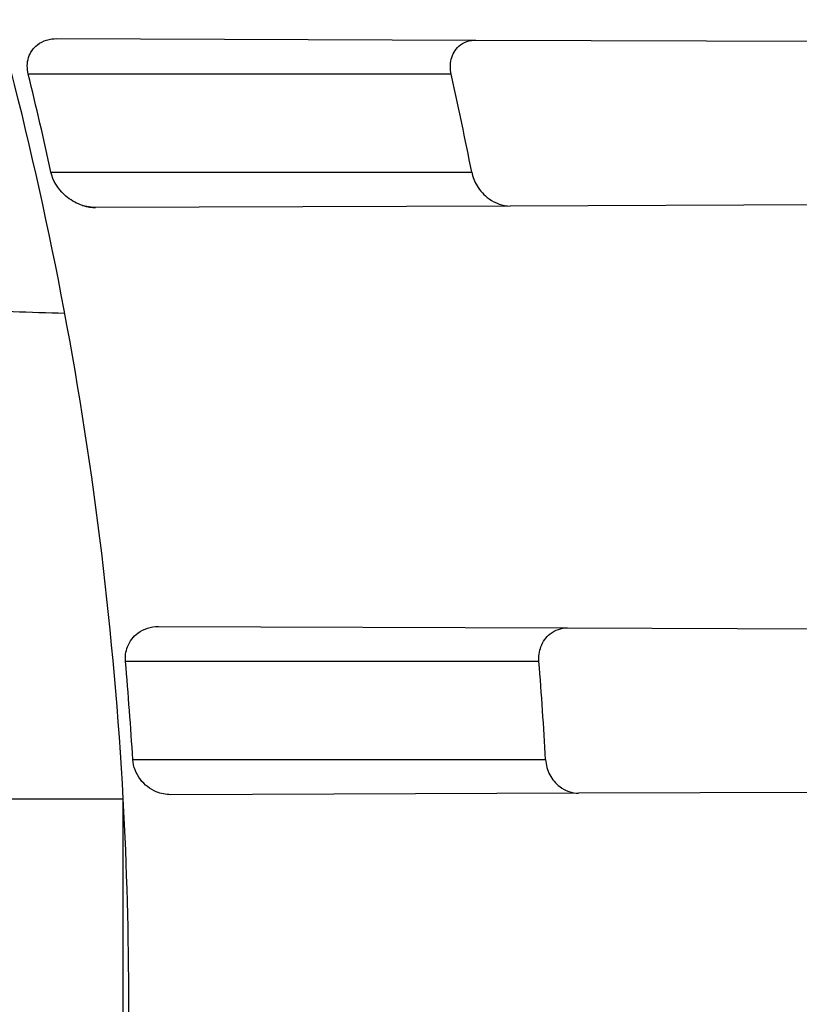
# Model space of a CAD drawing. Header units: millimetres. Extents: x 0 to 297, y 0 to 210.
# Tile 42 of 256: x 141.6234 to 141.6951, y 90.8401 to 90.9306. Entities that reach past the tile are written whole.
import ezdxf

# ---------------------------------------------------------------- set-up
doc = ezdxf.new("R2010")
doc.units = ezdxf.units.MM
doc.header["$LTSCALE"] = 16.335
doc.layers.get('0').update_dxf_attribs({"linetype": 'CONTINUOUS'})
for name, color, linetype in [('01_GLOBAL', 7, 'CONTINUOUS'), ('INTFCLR_1', 7, 'CONTINUOUS'), ('INTFCLR_144815', 7, 'CONTINUOUS')]:
    doc.layers.add(name, color=color, linetype=linetype)

msp = doc.modelspace()

# ---------------------------------------------------------------- linework, layer by layer
at = {"color": 7, "linetype": 'Continuous'}
msp.add_circle((142.5788034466, 92.2083412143), 3.42, dxfattribs=at)
at = {"color": 9, "linetype": 'Continuous'}
msp.add_arc((142.5788034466, 92.2083412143), 3.3761688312, 182.9674534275, 267.0325465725, dxfattribs=at)
at = {"layer": '01_GLOBAL', "color": 7, "linetype": 'Continuous'}
msp.add_circle((142.5788034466, 92.2083412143), 3.465, dxfattribs=at)
at = {"layer": 'INTFCLR_1', "color": 9, "linetype": 'Continuous'}
for p, q in [((141.6268293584, 90.9288564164), (141.6653390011, 90.9287219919)), ((141.6630707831, 90.9255895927), (141.6242028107, 90.9255895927)), ((141.6262833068, 90.9165895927), (141.6649440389, 90.9165895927)), ((141.6684802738, 90.91346815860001), (141.6303706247, 90.91333513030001)), ((141.6361509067, 90.87482387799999), (141.6737461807, 90.8746926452)), ((141.6711242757, 90.8715895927), (141.6331310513, 90.8715895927)), ((141.6338086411, 90.8625895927), (141.6717370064, 90.8625895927)), ((141.6747706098, 90.8594901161), (141.6373006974, 90.8593593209)), ((141.615551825, 90.85897572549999), (141.6329236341, 90.85897572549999)), ((141.6329236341, 90.82120345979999), (141.6329236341, 90.85897572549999))]:
    msp.add_line(p, q, dxfattribs=at)
at = {"layer": 'INTFCLR_1', "color": 6, "linetype": 'Continuous'}
for p, q in [((141.6653390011, 90.9287219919), (141.7338707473, 90.92848277)), ((141.7364638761, 90.91370546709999), (141.6684802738, 90.91346815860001)), ((141.6737461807, 90.8746926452), (141.7410191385, 90.8744578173)), ((141.7418693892, 90.859724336), (141.6747706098, 90.8594901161))]:
    msp.add_line(p, q, dxfattribs=at)
at = {"layer": 'INTFCLR_1', "color": 7, "linetype": 'Continuous'}
msp.add_lwpolyline([(141.629170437, 90.91353049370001), (141.629252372, 90.9135047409), (141.6293378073, 90.9134797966), (141.6294267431, 90.91345591), (141.6295193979, 90.91343330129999), (141.6296155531, 90.9134122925), (141.6297145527, 90.91339326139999), (141.6298160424, 90.91337652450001), (141.6299203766, 90.91336224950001), (141.6300279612, 90.91335062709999), (141.6301389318, 90.9133419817), (141.630253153, 90.9133366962), (141.6303706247, 90.91333513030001)], dxfattribs=at)
at = {"layer": 'INTFCLR_1', "color": 6, "linetype": 'Continuous'}
for centre, radius, start, end in [((141.273551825, 90.84008959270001), 0.5431065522, 270, 90.00000002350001), ((141.273551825, 90.84008959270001), 0.5161422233, 270, 90.00000002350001), ((141.2878497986, 90.8400948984), 0.3455897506, 3.1324307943, 18.1483713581), ((141.2748589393, 90.8400926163), 0.3596538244, 12.2803992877, 13.7520232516), ((141.2748571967, 90.84009205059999), 0.3975168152, 11.0951269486, 12.4201654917), ((141.2748582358, 90.8400905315), 0.3596548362, 3.5866152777, 5.0244799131), ((141.2748567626, 90.84009037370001), 0.3975174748, 3.2446361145, 4.5448727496), ((141.2880461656, 90.84008959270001), 0.3453942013, 356.8655071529, 3.1344928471)]:
    msp.add_arc(centre, radius, start, end, dxfattribs=at)
at = {"layer": 'INTFCLR_1', "color": 9, "linetype": 'Continuous'}
for points, knots in [([(141.7564146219, 90.67214758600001), (141.7574831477, 90.6750551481), (141.7595771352, 90.68092625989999), (141.7635668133, 90.69283277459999), (141.7700402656, 90.7142045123), (141.7760428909, 90.73928884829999), (141.7800065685, 90.7617077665), (141.7816728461, 90.7731553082), (141.7825328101, 90.7797764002), (141.7845176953, 90.7963988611), (141.7865801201, 90.82480135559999), (141.786249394, 90.85831129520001), (141.7846909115, 90.8800272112), (141.783710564, 90.8900544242), (141.7829887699, 90.8967234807), (141.7807586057, 90.9147232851), (141.7756949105, 90.94354598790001), (141.7683980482, 90.97168599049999), (141.7631787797, 90.98838778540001), (141.7612158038, 90.9943618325), (141.7582294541, 91.0031618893), (141.7514922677, 91.0215597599), (141.7398577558, 91.04856209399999), (141.7266081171, 91.07407256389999), (141.7173713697, 91.0897744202), (141.7130543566, 91.096763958), (141.7101864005, 91.1013200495), (141.7024300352, 91.1133026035), (141.6894327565, 91.1316928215), (141.6713790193, 91.1540805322), (141.6560874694, 91.1708617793), (141.64540551, 91.18158825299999), (141.6394993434, 91.18726746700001), (141.6313044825, 91.1949266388), (141.6198341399, 91.2049554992), (141.6074179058, 91.2146860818), (141.5999877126, 91.21997005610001), (141.5969902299, 91.2219990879), (141.595231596, 91.2231656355), (141.5931919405, 91.2244765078), (141.5909359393, 91.2258549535), (141.5889565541, 91.22699033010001), (141.587260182, 91.2278794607), (141.5858677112, 91.2285262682), (141.5847587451, 91.228921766), (141.5839916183, 91.22910084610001), (141.5833474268, 91.229003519), (141.5832219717, 91.22839726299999), (141.5835311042, 91.22772715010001), (141.5840679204, 91.2267985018), (141.5849352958, 91.22562953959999), (141.5860911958, 91.2242042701), (141.587545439, 91.22253261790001), (141.5892822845, 91.2206136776), (141.5909074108, 91.2188652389), (141.5923395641, 91.21734229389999), (141.5948337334, 91.21470682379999), (141.5989725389, 91.2103803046), (141.6073909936, 91.20154652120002), (141.6165855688, 91.19163585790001), (141.6249614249, 91.18216354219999), (141.6301387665, 91.17614023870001), (141.6384641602, 91.1662523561), (141.6512098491, 91.1502285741), (141.6679191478, 91.126915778), (141.680013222, 91.107884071), (141.6879313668, 91.094337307), (141.6933038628, 91.08480936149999), (141.702572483, 91.0674180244), (141.7149508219, 91.0411554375), (141.7234902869, 91.0192594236), (141.7274621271, 91.00790684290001)], [0, 0, 0, 0, 0.0103790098, 0.0208837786, 0.0420711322, 0.08518383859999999, 0.1071959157, 0.1183352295, 0.1239409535, 0.1295662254, 0.1744257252, 0.2192335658, 0.2417179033, 0.2473538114, 0.2529901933, 0.2641930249, 0.3081221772, 0.3509242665, 0.3614865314, 0.3667493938, 0.3719931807, 0.3926229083, 0.4323809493, 0.4704125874, 0.488853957, 0.4934075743, 0.4979380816, 0.506891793, 0.541232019, 0.5733300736, 0.6031972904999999, 0.6172524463, 0.624045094, 0.6306497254, 0.6548348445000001, 0.6750681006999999, 0.6834748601, 0.6853777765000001, 0.68719583, 0.6905456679, 0.6935010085, 0.6960526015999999, 0.698191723, 0.6999112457, 0.7012080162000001, 0.7020916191, 0.7026257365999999, 0.703100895, 0.7038825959, 0.7050751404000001, 0.7066972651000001, 0.7087491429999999, 0.7112254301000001, 0.7141189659, 0.7174213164, 0.7192231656, 0.7211235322, 0.729579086, 0.7392841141, 0.7620097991, 0.7748694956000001, 0.7816475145, 0.7886215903, 0.818178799, 0.8502213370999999, 0.88468242, 0.8936821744, 0.9027945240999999, 0.9213302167, 0.9597016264, 1, 1, 1, 1]), ([(141.589474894, 91.22708959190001), (141.5901302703, 91.2270894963), (141.5934664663, 91.2257697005), (141.5972968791, 91.2235292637), (141.6010154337, 91.2211904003), (141.6028021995, 91.2200263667), (141.6058484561, 91.21800314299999), (141.6133970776, 91.21273816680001), (141.6260174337, 91.20304741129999), (141.6376862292, 91.1930563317), (141.6460232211, 91.1854269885), (141.6520280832, 91.1797738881), (141.6628847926, 91.1691018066), (141.6784293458, 91.15240674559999), (141.6967876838, 91.1301309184), (141.7100118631, 91.1118246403), (141.7179037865, 91.099896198), (141.7208202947, 91.09536318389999), (141.7252087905, 91.0884116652), (141.734595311, 91.0728013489), (141.748064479, 91.04743455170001), (141.7598995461, 91.0205684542), (141.766753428, 91.0022608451), (141.7697904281, 90.99350690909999), (141.7717861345, 90.9875658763), (141.7770905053, 90.9709626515), (141.7845086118, 90.94298471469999), (141.7896594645, 90.91431187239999), (141.7919274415, 90.89640779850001), (141.7926613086, 90.8897756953), (141.793657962, 90.87980496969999), (141.795242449, 90.8582113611), (141.7955788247, 90.82488434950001), (141.7934815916, 90.79663997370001), (141.7914638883, 90.7801127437), (141.7905895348, 90.7735282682), (141.788895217, 90.7621430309), (141.7848639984, 90.73984187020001), (141.7787596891, 90.71489416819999), (141.7721799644, 90.6936469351), (141.768123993, 90.6818069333), (141.7659952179, 90.6759685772), (141.7649089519, 90.6730772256)], [0, 0, 0, 0, 0.0031306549, 0.0166311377, 0.0214593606, 0.0240790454, 0.0268205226, 0.0389267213, 0.0680356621, 0.1027866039, 0.1122691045, 0.1220183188, 0.1421809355, 0.1849822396, 0.2309158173, 0.2799873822, 0.2927706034, 0.2992370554, 0.3057353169, 0.3320403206, 0.3862319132, 0.4428084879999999, 0.4721383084, 0.4795908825, 0.487069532, 0.5020757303, 0.5628487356, 0.6251729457, 0.6410612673, 0.6490543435, 0.6570463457, 0.6889269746, 0.7524526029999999, 0.8160592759, 0.8240370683, 0.8319876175, 0.8477879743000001, 0.8790177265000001, 0.9402188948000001, 0.970317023, 0.9852457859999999, 1, 1, 1, 1]), ([(141.7274621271, 91.00790684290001), (141.7315912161, 90.9961048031), (141.7390893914, 90.97185256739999), (141.7462276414, 90.94067982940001), (141.7497519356, 90.91986040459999), (141.7511690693, 90.91003879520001), (141.7520562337, 90.903430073), (141.7542266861, 90.88522496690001), (141.7563129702, 90.8552042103), (141.7560193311, 90.8250769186), (141.75492511, 90.80665849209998), (141.7544248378, 90.79993719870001), (141.7535799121, 90.7899339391), (141.7512498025, 90.76863348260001), (141.7458257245, 90.73651859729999), (141.7391945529, 90.7098498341), (141.7346932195, 90.69454437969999), (141.7328673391, 90.6885424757), (141.7295794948, 90.67824709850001), (141.7226337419, 90.6583743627), (141.7115361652, 90.63128552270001), (141.7001192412, 90.60802526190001), (141.6927555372, 90.5944485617), (141.6900841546, 90.589659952), (141.6861147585, 90.582673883), (141.6775648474, 90.56827510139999), (141.6639972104, 90.5475548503), (141.6473654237, 90.5249373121), (141.6353721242, 90.510182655), (141.6284582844, 90.5020841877), (141.6258517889, 90.4990615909), (141.6214530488, 90.49403413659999), (141.6133270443, 90.48498786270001), (141.6044845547, 90.4755649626), (141.5965053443, 90.4672222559), (141.5917239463, 90.4622035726), (141.5879282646, 90.458105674), (141.5854794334, 90.455268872), (141.5841304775, 90.4534756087), (141.5835709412, 90.4525240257), (141.5832318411, 90.4518413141), (141.5833749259, 90.4509528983), (141.5852684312, 90.45133920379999), (141.5873513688, 90.45233756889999), (141.5911230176, 90.4543766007), (141.5947207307, 90.45666834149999), (141.5976748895, 90.4586369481), (141.5995705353, 90.45994039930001), (141.602756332, 90.46217006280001), (141.6078515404, 90.4659004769), (141.6149715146, 90.47143524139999), (141.62561538, 90.4801941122), (141.6351418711, 90.48873792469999), (141.6434777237, 90.4967321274), (141.649452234, 90.502628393), (141.6602195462, 90.51373015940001), (141.6755659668, 90.5310421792), (141.6935858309, 90.5540599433), (141.7064887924, 90.5729162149), (141.7141583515, 90.5851797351), (141.7169899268, 90.589838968), (141.721250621, 90.59698783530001), (141.7303494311, 90.61303956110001), (141.743335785, 90.63909440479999), (141.7522698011, 90.66086912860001), (141.7564146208, 90.6721475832)], [0, 0, 0, 0, 0.0419354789, 0.08505031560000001, 0.1071497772, 0.1127379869, 0.1183317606, 0.1295131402, 0.1742263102, 0.2191466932, 0.230445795, 0.2361065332, 0.241751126, 0.2641147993, 0.3079545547, 0.3508736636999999, 0.3561840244, 0.3614616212, 0.3719139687, 0.3924297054, 0.4320526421, 0.4700131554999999, 0.4792642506, 0.483852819, 0.4884035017, 0.5062126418, 0.5400088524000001, 0.5714206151, 0.6003317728, 0.6037560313, 0.6071340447, 0.6137178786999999, 0.6261602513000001, 0.6479155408, 0.6570536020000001, 0.6648783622, 0.6711643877, 0.6757843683, 0.6774462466, 0.6786751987, 0.6794900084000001, 0.6799813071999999, 0.6813020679, 0.6842478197, 0.6888651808, 0.6950795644, 0.6987591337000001, 0.70073729, 0.7027989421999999, 0.7117993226, 0.7219139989, 0.7330405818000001, 0.7580265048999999, 0.7648041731, 0.7717766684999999, 0.7861782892, 0.816667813, 0.8493175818, 0.8841610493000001, 0.8932352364, 0.8978283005, 0.9024468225, 0.9211469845, 0.9596997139, 1, 1, 1, 1]), ([(141.5894748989, 90.4530895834), (141.5892979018, 90.4530896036), (141.5888645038, 90.453175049), (141.5888868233, 90.45395412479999), (141.5893505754, 90.4547556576), (141.5901524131, 90.4559470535), (141.5913747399, 90.4574296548), (141.5929802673, 90.4592514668), (141.5949656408, 90.4613878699), (141.5971947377, 90.4637206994), (141.5996190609, 90.4662163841), (141.6031782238, 90.46985252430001), (141.6105296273, 90.4773399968), (141.6195432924, 90.486704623), (141.6278287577, 90.4956995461), (141.6323134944, 90.500698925), (141.6349707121, 90.50370456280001), (141.642015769, 90.5117541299), (141.6542358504, 90.5264206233), (141.6711890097, 90.54891642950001), (141.6850238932, 90.56953556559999), (141.6937443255, 90.58386952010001), (141.6977917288, 90.5908225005), (141.7005148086, 90.5955870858), (141.7080176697, 90.6090898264), (141.7196527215, 90.63222718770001), (141.7309710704, 90.65919529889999), (141.7380553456, 90.6789827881), (141.7414080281, 90.689232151), (141.74326968, 90.6952065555), (141.7478571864, 90.7104352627), (141.754617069, 90.7369742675), (141.7601493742, 90.7689508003), (141.7625257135, 90.7901596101), (141.7633872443, 90.80011831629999), (141.7638973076, 90.8068091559), (141.7650129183, 90.8251434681), (141.7653124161, 90.8551382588), (141.7631848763, 90.8850242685), (141.7609722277, 90.9031442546), (141.7600677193, 90.9097228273), (141.758622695, 90.9195008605), (141.7550282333, 90.9402318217), (141.7477475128, 90.9712699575), (141.7401050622, 90.9953997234), (141.7358975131, 91.00714062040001)], [0, 0, 0, 0, 0.0008731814, 0.0017184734, 0.0032338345, 0.0055641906, 0.008732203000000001, 0.0127298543, 0.0175349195, 0.0231216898, 0.028646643, 0.0346996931, 0.0482229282, 0.0804128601, 0.09881585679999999, 0.1085510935, 0.1135452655, 0.1186072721, 0.1613234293, 0.207686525, 0.2575125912, 0.2837456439, 0.2904463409, 0.297201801, 0.3108185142, 0.3666506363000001, 0.4248611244, 0.4549770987, 0.470314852, 0.4780577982, 0.4858479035, 0.548777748, 0.6130125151, 0.6457681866, 0.6540348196, 0.6623247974, 0.6788712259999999, 0.7446474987, 0.8101274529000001, 0.8265054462, 0.8346996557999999, 0.8428862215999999, 0.8752668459, 0.9384715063, 1, 1, 1, 1]), ([(141.615551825, 90.90463696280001), (141.615551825, 90.90455305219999), (141.6159104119, 90.9044115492), (141.6164653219, 90.9042893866), (141.6175470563, 90.9041357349), (141.6189710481, 90.9040009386), (141.6207787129, 90.90387466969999), (141.6236738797, 90.9037270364), (141.6259659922, 90.9036585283), (141.6275499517, 90.9036251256)], [0, 0, 0, 0, 0.0207988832, 0.0728257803, 0.1599156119, 0.2807167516, 0.4319854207, 0.6072972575, 1, 1, 1, 1])]:
    msp.add_open_spline(points, degree=3, knots=knots, dxfattribs=at)
at = {"layer": 'INTFCLR_1', "color": 6, "linetype": 'Continuous'}
for points, knots in [([(141.6277114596, 91.22708959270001), (141.62722335, 91.22708959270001), (141.6272941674, 91.2251154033), (141.6286240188, 91.2237135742), (141.6303773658, 91.2209404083), (141.6330579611, 91.2176754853), (141.636536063, 91.21338186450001), (141.6409148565, 91.2081556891), (141.6460561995, 91.2020006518), (141.6515635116, 91.19533394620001), (141.6570035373, 91.1886267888), (141.6620669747, 91.18224014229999), (141.6667156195, 91.1762455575), (141.6709428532, 91.17066993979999), (141.6747632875, 91.16552206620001), (141.678203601, 91.1607902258), (141.6812975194, 91.15645408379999), (141.684076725, 91.1524886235), (141.6865629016, 91.14888322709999), (141.6887839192, 91.1456142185), (141.6907670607, 91.14265455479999), (141.6925435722, 91.139969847), (141.6941233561, 91.1375556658), (141.6955259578, 91.1353899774), (141.6967707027, 91.1334503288), (141.6978866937, 91.13169669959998), (141.6988796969, 91.1301244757), (141.6997620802, 91.12871811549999), (141.7005836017, 91.12740101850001), (141.7014128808, 91.12606327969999), (141.7023097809, 91.1246072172), (141.7032931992, 91.12299941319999), (141.7043734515, 91.121219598), (141.7055619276, 91.1192446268), (141.706875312, 91.1170411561), (141.7083246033, 91.11458304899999), (141.7099237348, 91.11183694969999), (141.7116817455, 91.10877663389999), (141.7136163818, 91.10535704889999), (141.7157436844, 91.1015316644), (141.7180830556, 91.0972414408), (141.7206593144, 91.0924115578), (141.7234900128, 91.0869698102), (141.726590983, 91.0808326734), (141.7299816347, 91.0738979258), (141.7336899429, 91.06602274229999), (141.7377398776, 91.05703497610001), (141.7421529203, 91.0467148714), (141.7469453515, 91.0347982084), (141.7521299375, 91.02090744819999), (141.7576364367, 91.0047235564), (141.7631009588, 90.9866925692), (141.7681397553, 90.9675743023), (141.7724835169, 90.948235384), (141.7760959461, 90.928843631), (141.7789762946, 90.9094758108), (141.7811396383, 90.8901288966), (141.78259316, 90.8708485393), (141.7833500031, 90.85161596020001), (141.7834187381, 90.8324615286), (141.782807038, 90.8133676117), (141.7815194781, 90.7943366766), (141.7795595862, 90.7753839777), (141.7769236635, 90.75647136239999), (141.7736112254, 90.7376240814), (141.7696058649, 90.7188012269), (141.7649044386, 90.700026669), (141.7595680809, 90.6815608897), (141.7539109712, 90.6643011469), (141.7483372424, 90.6489785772), (141.7431614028, 90.6358921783), (141.7384031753, 90.6246472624), (141.7340415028, 90.6149110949), (141.7300563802, 90.60642995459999), (141.7264192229, 90.5989959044), (141.7231040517, 90.5924542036), (141.7200858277, 90.5866790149), (141.7173473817, 90.581575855), (141.7148681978, 90.57706222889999), (141.7126227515, 90.5730569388), (141.7105887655, 90.5694929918), (141.7087453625, 90.56631374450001), (141.7070795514, 90.563481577), (141.705579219, 90.560962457), (141.7042282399, 90.55871863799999), (141.7030062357, 90.55670860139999), (141.701896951, 90.554899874), (141.7008702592, 90.5532389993), (141.6998448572, 90.5515926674), (141.698741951, 90.54983502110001), (141.697495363, 90.547864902), (141.6960930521, 90.5456696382), (141.6945138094, 90.5432229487), (141.6927331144, 90.5404962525), (141.6907308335, 90.5374685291), (141.6884841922, 90.5341192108), (141.6859642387, 90.5304209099), (141.6831423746, 90.52634758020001), (141.6799866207, 90.5218758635), (141.6764721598, 90.51699345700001), (141.6725652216, 90.5116795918), (141.668231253, 90.50591584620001), (141.6634587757, 90.49971750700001), (141.6582464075, 90.493104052), (141.6526341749, 90.48615232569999), (141.646910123, 90.4792048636), (141.6415439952, 90.4727739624), (141.6369559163, 90.4673043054), (141.633315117, 90.4628207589), (141.6305101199, 90.4594209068), (141.6286771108, 90.45653647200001), (141.6273060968, 90.45510292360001), (141.6272194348, 90.45308959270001), (141.6277114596, 90.45308959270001)], [0, 0, 0, 0, 0.0017146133, 0.0041239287, 0.0077631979, 0.0127375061, 0.019147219, 0.0271011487, 0.0367138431, 0.0473099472, 0.0574795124, 0.0670486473, 0.07593967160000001, 0.0841262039, 0.0916267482, 0.0984583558, 0.1046766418, 0.1103381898, 0.1154683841, 0.1200606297, 0.1242209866, 0.1279830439, 0.1313690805, 0.1343557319, 0.1370466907, 0.1394649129, 0.141657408, 0.1435788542, 0.1452969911, 0.147110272, 0.1491076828, 0.1513042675, 0.1537308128, 0.1564212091, 0.1594011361, 0.1627417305, 0.1664450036, 0.1705638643, 0.1751393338, 0.1802462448, 0.1859394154, 0.1923045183, 0.1994748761, 0.2074861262, 0.2164579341, 0.2265900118, 0.2380620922, 0.2510852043, 0.2660147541, 0.2831767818, 0.3031618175, 0.3260557, 0.3493456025, 0.3725974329, 0.3956655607, 0.4186206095, 0.4413650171, 0.4640353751, 0.4865253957, 0.5089623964, 0.531306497, 0.5536180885, 0.5759523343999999, 0.598223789, 0.6206818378, 0.6431588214, 0.6658101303, 0.6886542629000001, 0.710664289, 0.7296002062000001, 0.7459208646, 0.7600932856, 0.7724882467, 0.7833944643, 0.793008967, 0.8015592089, 0.8091555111, 0.8158987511, 0.8219029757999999, 0.8272448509, 0.832028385, 0.8363175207, 0.8401542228, 0.8435703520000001, 0.8466171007, 0.8493545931, 0.8518335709, 0.8540704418, 0.8562135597, 0.8586467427, 0.8613594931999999, 0.864403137, 0.8677972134, 0.87158895, 0.8758429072, 0.8805481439, 0.8857559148, 0.8915631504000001, 0.8979547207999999, 0.9049814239, 0.9126947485, 0.9211229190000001, 0.9303127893, 0.9401736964, 0.9507020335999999, 0.9616958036, 0.9717974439, 0.9801138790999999, 0.9868020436, 0.9920080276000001, 0.9957951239, 0.9982716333, 1, 1, 1, 1]), ([(141.6277114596, 90.45308959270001), (141.628171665, 90.45308959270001), (141.6293857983, 90.4535584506), (141.6315047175, 90.4546851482), (141.6344755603, 90.4566024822), (141.6382959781, 90.45932618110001), (141.6430293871, 90.46297042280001), (141.6486619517, 90.46758769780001), (141.6548706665, 90.47298156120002), (141.6611699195, 90.47874448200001), (141.6671157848, 90.4844418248), (141.6725640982, 90.4898702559), (141.6775235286, 90.49499331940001), (141.6820174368, 90.4997851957), (141.6860792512, 90.50424019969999), (141.6897364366, 90.50835687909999), (141.6930192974, 90.51213812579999), (141.695970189, 90.5156093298), (141.6986132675, 90.51877794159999), (141.7009775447, 90.5216603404), (141.7030883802, 90.5242738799), (141.7049778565, 90.526646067), (141.7066938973, 90.528827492), (141.7083843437, 90.53100071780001), (141.7101852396, 90.53334413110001), (141.7120971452, 90.53586602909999), (141.7139888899, 90.53839686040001), (141.7158471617, 90.5409158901), (141.7177807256, 90.5435730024), (141.719921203, 90.54655873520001), (141.7223135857, 90.5499520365), (141.7249869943, 90.55381783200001), (141.7279695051, 90.558226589), (141.7312859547, 90.56325135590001), (141.7349620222, 90.56898214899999), (141.739037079, 90.5755449), (141.7435494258, 90.58308452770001), (141.7485344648, 90.591778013), (141.7540294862, 90.6018595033), (141.760066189, 90.61360340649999), (141.766684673, 90.62742065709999), (141.7737557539, 90.64350792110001), (141.780825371, 90.6613597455), (141.7874356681, 90.68018148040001), (141.7933066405, 90.6992600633), (141.7983875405, 90.71840914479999), (141.8026952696, 90.7376081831), (141.8062277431, 90.7567556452), (141.8090134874, 90.77590353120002), (141.811058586, 90.7949702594), (141.8123825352, 90.81398619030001), (141.8129971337, 90.83293247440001), (141.8129122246, 90.8518123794), (141.8121342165, 90.87063713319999), (141.8106673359, 90.8893947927), (141.8085112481, 90.9080934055), (141.8056642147, 90.9267302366), (141.8021262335, 90.9452767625), (141.7978831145, 90.9637745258), (141.7929277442, 90.9822003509), (141.7872355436, 91.0005755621), (141.7808222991, 91.0188067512), (141.7739442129, 91.03620618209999), (141.7670434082, 91.0519657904), (141.7605810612, 91.0655293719), (141.7546880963, 91.07706645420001), (141.7493295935, 91.08696962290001), (141.7444701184, 91.0955139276), (141.7400702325, 91.1029297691), (141.7360941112, 91.1093927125), (141.7325006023, 91.1150506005), (141.7292596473, 91.12001098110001), (141.726339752, 91.12437206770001), (141.7237187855, 91.128203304), (141.7213647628, 91.13157857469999), (141.7192605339, 91.1345456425), (141.717372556, 91.1371689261), (141.7156764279, 91.13949490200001), (141.7140548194, 91.1416921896), (141.7123690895, 91.1439503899), (141.7105117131, 91.1464071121), (141.7085985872, 91.1489024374), (141.7066793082, 91.1513715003), (141.7047357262, 91.15383994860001), (141.7026024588, 91.1565116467), (141.7002196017, 91.15944934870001), (141.69755058, 91.1626834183), (141.6945697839, 91.1662275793), (141.6912418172, 91.1701004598), (141.6875371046, 91.1743119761), (141.6834171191, 91.178874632), (141.6788518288, 91.1837864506), (141.6738154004, 91.18903530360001), (141.6682758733, 91.1946010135), (141.6622344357, 91.2004349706), (141.6557918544, 91.2063757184), (141.6493931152, 91.21197413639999), (141.6435362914, 91.2168073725), (141.6386043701, 91.22062540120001), (141.6346411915, 91.223465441), (141.6315795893, 91.22545094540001), (141.6294126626, 91.22660901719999), (141.6281767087, 91.22708959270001), (141.6277114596, 91.22708959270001)], [0, 0, 0, 0, 0.0015510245, 0.0042404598, 0.008161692, 0.0134191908, 0.0200669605, 0.0282845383, 0.0379646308, 0.04778133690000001, 0.0570562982, 0.0657163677, 0.0737008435, 0.0810864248, 0.08785639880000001, 0.09401872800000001, 0.09964461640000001, 0.1047327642, 0.1093734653, 0.1135510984, 0.1172970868, 0.1206958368, 0.1237721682, 0.1266512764, 0.1299751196, 0.1337328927, 0.1373171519, 0.1406241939, 0.1442827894, 0.1483924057, 0.1530055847, 0.1582756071, 0.1642330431, 0.1709447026, 0.1785661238, 0.1871788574, 0.1969791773, 0.2081785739, 0.2209513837, 0.2356728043, 0.2526768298, 0.2725784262, 0.2948857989, 0.3173719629, 0.3397942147, 0.362144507, 0.3841260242, 0.4060931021, 0.4277499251, 0.4493238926, 0.4707068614, 0.4919794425, 0.5131973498, 0.5343237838, 0.5554641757, 0.5765947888, 0.5977467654, 0.6189899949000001, 0.6402145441, 0.6616941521, 0.6832817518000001, 0.7050322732, 0.7268136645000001, 0.7463228, 0.7630041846, 0.7774428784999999, 0.7899800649, 0.8009502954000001, 0.8105690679, 0.8190401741, 0.8265233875, 0.8331581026, 0.8390096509, 0.8442114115, 0.8488026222, 0.8528784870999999, 0.8564706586, 0.8596954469, 0.8625805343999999, 0.8656744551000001, 0.8691928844, 0.8729603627, 0.8762716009, 0.879732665, 0.8835489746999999, 0.8877941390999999, 0.8924809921, 0.8976810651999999, 0.9034017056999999, 0.9096904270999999, 0.916584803, 0.9241199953, 0.932290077, 0.9411002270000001, 0.9505839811, 0.960593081, 0.9706330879, 0.9792338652, 0.9861845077, 0.991642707, 0.9956806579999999, 0.9984319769, 1, 1, 1, 1]), ([(141.6242028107, 90.9255895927), (141.6240806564, 90.9260887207), (141.6240648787, 90.927133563), (141.6250379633, 90.9285433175), (141.6262011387, 90.92885860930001), (141.6268293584, 90.9288564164)], [0, 0, 0, 0, 0.3189910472, 0.6100138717, 1, 1, 1, 1]), ([(141.6630707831, 90.9255895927), (141.6629722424, 90.9260370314), (141.6629434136, 90.9269872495), (141.6636984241, 90.92836518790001), (141.6647789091, 90.92872394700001), (141.6653390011, 90.9287219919)], [0, 0, 0, 0, 0.310454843, 0.6204734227, 1, 1, 1, 1]), ([(141.6649440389, 90.9165895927), (141.6650307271, 90.9161475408), (141.6654128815, 90.9152041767), (141.6665605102, 90.91394119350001), (141.6677971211, 90.9134657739), (141.6684802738, 90.91346815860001)], [0, 0, 0, 0, 0.2687195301, 0.5924769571, 1, 1, 1, 1]), ([(141.6331310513, 90.8715895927), (141.633090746, 90.8720480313), (141.6332226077, 90.8730658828), (141.6342607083, 90.8744469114), (141.6354924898, 90.87482617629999), (141.6361509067, 90.87482387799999)], [0, 0, 0, 0, 0.2799180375, 0.5995196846, 1, 1, 1, 1]), ([(141.6711242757, 90.8715895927), (141.6710876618, 90.8720502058), (141.6712088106, 90.873022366), (141.6721035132, 90.87432065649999), (141.6731850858, 90.8746946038), (141.6737461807, 90.8746926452)], [0, 0, 0, 0, 0.3067676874, 0.6274843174, 1, 1, 1, 1]), ([(141.6373006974, 90.8593593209), (141.6368471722, 90.85935773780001), (141.6357656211, 90.8595802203), (141.6343390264, 90.8606753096), (141.6338493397, 90.86194029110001), (141.6338086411, 90.8625895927)], [0, 0, 0, 0, 0.263241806, 0.6223854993, 1, 1, 1, 1]), ([(141.6717370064, 90.8625895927), (141.6717646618, 90.8621017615), (141.6720340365, 90.8611455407), (141.673052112, 90.85990040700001), (141.6741576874, 90.8594879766), (141.6747706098, 90.8594901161)], [0, 0, 0, 0, 0.3110174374, 0.6098545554, 1, 1, 1, 1])]:
    msp.add_open_spline(points, degree=3, knots=knots, dxfattribs=at)
at = {"layer": 'INTFCLR_1', "color": 7, "linetype": 'Continuous'}
msp.add_open_spline([(141.6303706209, 90.91333512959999), (141.6298413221, 90.9133344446), (141.6287853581, 90.9135753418), (141.627219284, 90.91459629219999), (141.6264442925, 90.91580007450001), (141.6262833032, 90.91658959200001)], degree=3, knots=[0, 0, 0, 0, 0.2857190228, 0.5650436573, 1, 1, 1, 1], dxfattribs=at)
at = {"layer": 'INTFCLR_144815', "color": 6, "linetype": 'Continuous'}
for radius in [0.5743020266, 0.5472855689]:
    msp.add_circle((141.273551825, 90.84008959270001), radius, dxfattribs=at)
for radius, start, end in [(0.7917112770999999, 313.9937911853, 154.5150993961), (0.7647112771, 312.9543589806, 154.5144414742), (0.73941501, 282.2440355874, 71.2863570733), (0.5949342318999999, 45.0000000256, 314.9999999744), (0.5938695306, 44.999999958, 315.000000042), (0.5930090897, 44.99999997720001, 315.0000000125), (0.5750735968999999, 47.86578076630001, 312.1342192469), (0.5834285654, 308.490992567, 51.50900743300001), (0.5760164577, 313.9992414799, 46.00075850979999)]:
    msp.add_arc((141.273551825, 90.84008959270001), radius, start, end, dxfattribs=at)
at = {"layer": 'INTFCLR_144815', "color": 9, "linetype": 'Continuous'}
for centre, radius, start, end in [((141.273551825, 90.84008959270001), 0.6197635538, 52.2436298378, 307.7563701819), ((141.273551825, 90.84008959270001), 0.7345008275, 292.4997540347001, 54.0964566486), ((141.273551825, 90.84008959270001), 0.5837869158, 52.5411294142, 307.4588705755), ((141.2735550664, 90.84009111), 0.6625959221, 292.4997540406, 54.09645665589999), ((141.2735518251, 90.84008959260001), 0.5937131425, 314.0862202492, 45.9137797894), ((141.273551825, 90.84008959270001), 0.5795156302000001, 313.8592910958, 46.1407088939), ((141.273551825, 90.84008959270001), 0.5757241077, 314.0319604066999, 45.9680396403)]:
    msp.add_arc(centre, radius, start, end, dxfattribs=at)
at = {"layer": 'INTFCLR_144815', "color": 6, "linetype": 'Continuous'}
for points, knots in [([(141.8173538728, 90.8400895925), (141.8173538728, 90.8429179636), (141.8173118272, 90.8485754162), (141.8171225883, 90.85706124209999), (141.8168070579, 90.8655470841), (141.8163650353, 90.87403295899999), (141.8157962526, 90.88251870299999), (141.8151003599, 90.891004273), (141.8142769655, 90.8994892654), (141.8133255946, 90.9079734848), (141.8122457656, 90.91645624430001), (141.8110369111, 90.9249371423), (141.8096985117, 90.9334151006), (141.8082299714, 90.94188934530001), (141.8066308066, 90.95035831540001), (141.8049004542, 90.9588208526), (141.8030385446, 90.9672748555), (141.80104466, 90.9757185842), (141.7989186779, 90.98414922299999), (141.7966604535, 90.9925643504), (141.7942702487, 91.0009603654), (141.7917483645, 91.0093340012), (141.789095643, 91.01768070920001), (141.7863130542, 91.02599619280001), (141.7834022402, 91.03427485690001), (141.7803651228, 91.0425111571), (141.7772043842, 91.0506984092), (141.7739232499, 91.0588295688), (141.7705257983, 91.06689663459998), (141.767016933, 91.07489092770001), (141.763402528, 91.0828029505), (141.7596895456, 91.09062233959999), (141.7558861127, 91.0983379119), (141.7520015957, 91.10593770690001), (141.7480466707, 91.1134090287), (141.744033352, 91.1207385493), (141.7399749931, 91.1279124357), (141.7358862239, 91.13491655), (141.7317828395, 91.1417366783), (141.7276816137, 91.148358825), (141.7236000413, 91.1547695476), (141.7195560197, 91.1609563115), (141.7155674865, 91.1669078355), (141.7116520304, 91.17261441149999), (141.7078264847, 91.17806819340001), (141.7041065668, 91.1832633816), (141.7005065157, 91.1881963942), (141.6970389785, 91.19286569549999), (141.6937149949, 91.1972715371), (141.690544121, 91.20141556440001), (141.6875338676, 91.20530135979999), (141.6846894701, 91.2089345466), (141.6820136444, 91.2123229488), (141.6795073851, 91.21547549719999), (141.6771704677, 91.2184015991), (141.6750020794, 91.22111039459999), (141.6730008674, 91.22361076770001), (141.6711651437, 91.22591115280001), (141.669493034, 91.2280194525), (141.6679826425, 91.2299427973), (141.666632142, 91.23168780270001), (141.6654391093, 91.2332604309), (141.6644023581, 91.2346669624), (141.6635160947, 91.2359113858), (141.6627882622, 91.2370028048), (141.6621863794, 91.2379330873), (141.6617182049, 91.2388949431), (141.6610997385, 91.2396961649), (141.6615040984, 91.2405846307), (141.6617698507, 91.240589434)], [0, 0, 0, 0, 0.0193136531, 0.0386315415, 0.05795820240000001, 0.0772974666, 0.0966541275, 0.1160313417, 0.1354339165, 0.1548642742, 0.1743271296, 0.1938240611, 0.2133596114, 0.2329339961, 0.2525510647, 0.2722100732, 0.2919141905, 0.3116608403, 0.3314519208, 0.351283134, 0.3711547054, 0.3910601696, 0.4109974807, 0.4309575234, 0.4509352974, 0.4709189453, 0.4908990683, 0.5108615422, 0.5307908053, 0.5506690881, 0.5704756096, 0.5901867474, 0.6097758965, 0.6292133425, 0.6484663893, 0.6674992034, 0.6862731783, 0.7047472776, 0.7228785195, 0.7406226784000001, 0.7579352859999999, 0.7747726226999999, 0.7910927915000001, 0.8068568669, 0.8220298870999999, 0.8365818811, 0.8504883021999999, 0.8637310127, 0.8762964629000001, 0.8881752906, 0.8993620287, 0.9098612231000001, 0.9196832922, 0.928844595, 0.9373624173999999, 0.9452545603, 0.952538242, 0.9592315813, 0.9653514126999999, 0.970913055, 0.9759307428, 0.980418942, 0.9843915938, 0.9878631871, 0.9908472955, 0.9933569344, 0.9954053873, 0.9981850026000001, 1, 1, 1, 1]), ([(141.6746009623, 90.43958975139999), (141.6743294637, 90.43959473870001), (141.6739346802, 90.44051627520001), (141.6745467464, 90.4413356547), (141.6750158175, 90.4423304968), (141.6756162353, 90.44328992), (141.6763427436, 90.4444157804), (141.6772268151, 90.4456987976), (141.6782605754, 90.44714833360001), (141.6794495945, 90.44876833), (141.6807951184, 90.4505653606), (141.6822994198, 90.4525454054), (141.6839649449, 90.45471611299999), (141.6857956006, 90.45708743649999), (141.6877946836, 90.4596693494), (141.6899625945, 90.4624689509), (141.6922956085, 90.46548894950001), (141.6947877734, 90.46873001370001), (141.6974360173, 90.4721973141), (141.7002434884, 90.4759050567), (141.7032142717, 90.479869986), (141.7063442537, 90.4840993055), (141.7096232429, 90.48859288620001), (141.7130388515, 90.4933481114), (141.7165811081, 90.4983662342), (141.7202374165, 90.50364521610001), (141.7239937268, 90.50918105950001), (141.7278347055, 90.5149677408), (141.731743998, 90.52099726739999), (141.735704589, 90.5272598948), (141.7396991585, 90.53374437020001), (141.7437104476, 90.540438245), (141.7477216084, 90.5473282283), (141.7517165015, 90.5544005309), (141.7556799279, 90.56164117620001), (141.7595977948, 90.56903626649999), (141.7634572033, 90.57657217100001), (141.767246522, 90.5842357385), (141.7709553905, 90.5920144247), (141.7745746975, 90.5998964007), (141.7780965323, 90.60787062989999), (141.7815140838, 90.6159268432), (141.7848215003, 90.6240554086), (141.7880144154, 90.63224886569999), (141.7910827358, 90.6404831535), (141.7940232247, 90.64874868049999), (141.7968372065, 90.6570474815), (141.7995279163, 90.6653897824), (141.8020958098, 90.6737784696), (141.8045374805, 90.68220316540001), (141.8068514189, 90.6906590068), (141.8090350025, 90.6991353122), (141.811086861, 90.7076240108), (141.8130074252, 90.7161235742), (141.8147973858, 90.72463376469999), (141.8164574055, 90.7331545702), (141.8179878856, 90.74168503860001), (141.8193889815, 90.750222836), (141.8206608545, 90.75876512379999), (141.8218038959, 90.7673101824), (141.8228186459, 90.77585753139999), (141.8237055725, 90.7844065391), (141.8244651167, 90.7929567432), (141.8250976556, 90.80150752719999), (141.8256035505, 90.8100588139), (141.825983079, 90.8186102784), (141.8262364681, 90.8271620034), (141.8263638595, 90.8357137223), (141.8263653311, 90.8442655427), (141.8262408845, 90.8528172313), (141.825990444, 90.8613689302), (141.8256138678, 90.8699203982), (141.8251109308, 90.8784716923), (141.8244813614, 90.887022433), (141.8237248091, 90.89557247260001), (141.8228408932, 90.9041213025), (141.821829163, 90.912668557), (141.8206891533, 90.9212135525), (141.8194203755, 90.92975547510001), (141.8180223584, 90.9382932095), (141.8164946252, 90.9468255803), (141.8148367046, 90.9553513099), (141.8130483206, 90.963868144), (141.8111294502, 90.9723729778), (141.8090801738, 90.9808627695), (141.8069004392, 90.98933536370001), (141.8045900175, 90.9977893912), (141.8021489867, 91.00622242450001), (141.7995780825, 91.01463013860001), (141.7968786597, 91.02300697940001), (141.794052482, 91.0313470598), (141.7911015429, 91.0396447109), (141.7880284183, 91.0478935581), (141.7848363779, 91.0560864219), (141.7815294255, 91.0642154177), (141.7781123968, 91.07227190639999), (141.7745910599, 91.08024645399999), (141.7709722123, 91.0881288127), (141.7672637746, 91.0959079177), (141.7634748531, 91.1035719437), (141.7596157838, 91.11110838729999), (141.7556981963, 91.11850409), (141.7517349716, 91.12574544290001), (141.7477402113, 91.1328185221), (141.7437291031, 91.139709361), (141.7397177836, 91.14640416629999), (141.7357230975, 91.1528896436), (141.7317622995, 91.15915334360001), (141.7278527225, 91.165183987), (141.7240113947, 91.17097180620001), (141.7202546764, 91.17650879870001), (141.7165979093, 91.18178892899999), (141.7130551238, 91.18680822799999), (141.7096387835, 91.1915648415), (141.7063596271, 91.1960589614), (141.7032265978, 91.2002926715), (141.7002468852, 91.2042696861), (141.6974259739, 91.20799513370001), (141.6947677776, 91.2114752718), (141.6922747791, 91.2147172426), (141.689948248, 91.21772876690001), (141.6877884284, 91.2205179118), (141.6857947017, 91.2230929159), (141.6839658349, 91.225461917), (141.6823001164, 91.22763286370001), (141.6807955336, 91.2296132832), (141.6794499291, 91.23141037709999), (141.6782609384, 91.2330304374), (141.6772266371, 91.234480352), (141.6763438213, 91.235762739), (141.6756133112, 91.23689083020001), (141.6750243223, 91.237843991), (141.6745991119, 91.2386960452), (141.6741632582, 91.23944360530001), (141.6741898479, 91.240581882), (141.6746009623, 91.240589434)], [0, 0, 0, 0, 0.0009311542, 0.0023661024, 0.0034197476, 0.004708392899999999, 0.006238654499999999, 0.0080169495, 0.0100497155, 0.0123440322, 0.0149074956, 0.0177478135, 0.0208710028, 0.0242896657, 0.0280205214, 0.0320682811, 0.0364316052, 0.0411066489, 0.04608797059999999, 0.0513925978, 0.0570544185, 0.0630770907, 0.069434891, 0.0761294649, 0.08315356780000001, 0.09049758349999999, 0.0981493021, 0.1060937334, 0.1143137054, 0.1227901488, 0.1315025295, 0.1404294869, 0.1495493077, 0.1588404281, 0.1682819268, 0.1778537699, 0.1875370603, 0.197314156, 0.207168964, 0.217086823, 0.2270545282, 0.2370604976, 0.2470942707, 0.2571461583, 0.2672135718, 0.2772260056, 0.2872285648, 0.2972614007, 0.3072826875, 0.3173107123, 0.3273382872, 0.3373435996, 0.3473246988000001, 0.3572841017, 0.367223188, 0.3771444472, 0.387051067, 0.3969410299, 0.4068119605, 0.4166652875, 0.4265028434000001, 0.4363264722, 0.4461370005, 0.4559367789, 0.4657270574, 0.4755104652, 0.4852884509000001, 0.4950636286, 0.5048374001, 0.5146124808, 0.5243903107, 0.5341735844, 0.5439637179, 0.5537632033, 0.5635732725, 0.5733961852, 0.5832332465, 0.5930862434, 0.6029564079, 0.6128446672, 0.6227518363, 0.6326790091, 0.6426268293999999, 0.6525927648, 0.6625749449, 0.6725742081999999, 0.6825911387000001, 0.6926266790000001, 0.7026779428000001, 0.7127386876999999, 0.7228052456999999, 0.7328732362, 0.7429368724, 0.7529895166, 0.7630233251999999, 0.7730292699, 0.7829971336, 0.7929151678, 0.8027701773, 0.8125475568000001, 0.8222311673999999, 0.8318035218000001, 0.8412455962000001, 0.8505374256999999, 0.8596580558, 0.8685859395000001, 0.8772993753, 0.8857769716, 0.8939982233, 0.9019439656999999, 0.9095970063, 0.9169424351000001, 0.9239679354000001, 0.9306640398, 0.9370242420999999, 0.9430448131, 0.9487246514, 0.9540648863, 0.9590688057, 0.9637413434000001, 0.9680887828, 0.9721183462, 0.9758379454, 0.9792560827, 0.9823810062, 0.9852211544, 0.9877847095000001, 0.9900792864, 0.992112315, 0.993890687, 0.995421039, 0.9967097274, 0.9977633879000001, 0.9985900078, 1, 1, 1, 1]), ([(141.6367999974, 91.22708959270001), (141.6364399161, 91.22708959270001), (141.6363255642, 91.2257295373), (141.6372569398, 91.2246598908), (141.63838536, 91.2227304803), (141.640177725, 91.22043632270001), (141.6424921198, 91.21746939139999), (141.6453817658, 91.2139362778), (141.6488464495, 91.20973608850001), (141.6528933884, 91.2048489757), (141.6575677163, 91.199162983), (141.6628623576, 91.1926298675), (141.6687637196, 91.1851889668), (141.6752395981, 91.1767911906), (141.6822044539, 91.1674440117), (141.6895907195, 91.157123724), (141.6972639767, 91.1458992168), (141.7051198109, 91.13380263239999), (141.7130153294, 91.12094050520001), (141.7208404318, 91.1073882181), (141.7284773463, 91.0932606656), (141.7358420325, 91.0786403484), (141.7428534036, 91.06363170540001), (141.7494631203, 91.0482979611), (141.755622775, 91.03272547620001), (141.7613102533, 91.0169574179), (141.7665038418, 91.0010528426), (141.7711928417, 90.98505273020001), (141.7753772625, 90.9689752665), (141.7790480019, 90.9528793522), (141.7822197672, 90.9367335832), (141.7848866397, 90.9206013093), (141.7870606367, 90.9044473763), (141.7887417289, 90.888322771), (141.7899368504, 90.8722155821), (141.7906506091, 90.85614051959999), (141.7908088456, 90.8454361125), (141.7908088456, 90.84008959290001)], [0, 0, 0, 0, 0.0025344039, 0.005901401, 0.0109295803, 0.0177704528, 0.0265540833, 0.0373505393, 0.04991676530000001, 0.0648695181, 0.0820131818, 0.1017234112, 0.1240566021, 0.1488553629, 0.1763609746, 0.2060970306, 0.2381748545, 0.2720515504, 0.3076064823, 0.3443876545, 0.3821831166, 0.4206251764, 0.4595934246, 0.4987613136, 0.5381325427, 0.5774437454, 0.6167240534, 0.6558745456, 0.6947773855, 0.7336358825, 0.7720551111, 0.8105726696, 0.8487051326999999, 0.8867612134, 0.9246626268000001, 0.9623689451, 1, 1, 1, 1]), ([(141.6876600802, 91.22708959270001), (141.6873876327, 91.22708959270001), (141.6869901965, 91.2261607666), (141.6875708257, 91.2253271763), (141.6880138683, 91.224310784), (141.6885845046, 91.22333053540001), (141.6892758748, 91.22218000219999), (141.6901180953, 91.2208688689), (141.6911032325, 91.2193879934), (141.6922361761, 91.21773389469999), (141.693517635, 91.2159004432), (141.6949495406, 91.213881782), (141.696533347, 91.21167127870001), (141.6982702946, 91.2092621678), (141.7001613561, 91.20664723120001), (141.702206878, 91.20381933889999), (141.7044067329, 91.2007711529), (141.7067598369, 91.1974957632), (141.7092643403, 91.193986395), (141.7119171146, 91.1902371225), (141.7147138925, 91.18624270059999), (141.7176489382, 91.1819990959), (141.7207150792, 91.1775035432), (141.7239035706, 91.17275489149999), (141.7272041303, 91.1677537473), (141.7306050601, 91.1625025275), (141.7340933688, 91.1570055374), (141.737654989, 91.1512689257), (141.7412750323, 91.1453005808), (141.7449380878, 91.1391099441), (141.7486285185, 91.1327077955), (141.7523307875, 91.12610594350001), (141.7560297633, 91.1193168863), (141.759710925, 91.11235358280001), (141.7633605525, 91.10522919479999), (141.7669658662, 91.0979568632), (141.7705151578, 91.0905494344), (141.7739978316, 91.08301930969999), (141.7774044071, 91.0753783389), (141.7807265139, 91.06763769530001), (141.7839568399, 91.0598078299), (141.7870890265, 91.0518985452), (141.7901177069, 91.0439187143), (141.7930382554, 91.0358767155), (141.7958469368, 91.02777984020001), (141.7985405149, 91.0196351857), (141.8011165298, 91.0114486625), (141.8035728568, 91.0032261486), (141.8059080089, 90.9949723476), (141.8081207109, 90.9866920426), (141.8102101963, 90.97838888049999), (141.8121758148, 90.9700666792), (141.814017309, 90.9617281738), (141.8157344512, 90.95337641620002), (141.8173273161, 90.9450134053), (141.8187959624, 90.93664150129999), (141.8201406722, 90.9282620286), (141.8213616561, 90.9198768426), (141.8224592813, 90.9114868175), (141.823433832, 90.90309336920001), (141.8242856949, 90.8946969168), (141.8250151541, 90.8862985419), (141.8256225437, 90.8778984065), (141.8261081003, 90.8694973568), (141.8264720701, 90.8610953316), (141.826714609, 90.8526929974), (141.8268358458, 90.84429018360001), (141.8268358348, 90.8358874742), (141.8267145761, 90.82748467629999), (141.8264720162, 90.8190823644), (141.8261080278, 90.8106804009), (141.8256224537, 90.8022794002), (141.8250150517, 90.79387936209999), (141.8242855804, 90.78548105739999), (141.823433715, 90.7770847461), (141.8224591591, 90.7686913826), (141.8213615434, 90.7603015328), (141.8201405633, 90.7519164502), (141.818795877, 90.7435371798), (141.8173272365, 90.7351653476), (141.8157344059, 90.7268025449), (141.8140172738, 90.71845084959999), (141.8121758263, 90.7101125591), (141.8102102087, 90.7017903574), (141.8081207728, 90.6934873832), (141.805908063, 90.68520703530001), (141.8035729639, 90.67695340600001), (141.801116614, 90.66873079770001), (141.7985406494, 90.6605444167), (141.7958470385, 90.6523996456), (141.7930384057, 90.6443028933), (141.7901178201, 90.636260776), (141.7870891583, 90.6282809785), (141.7839569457, 90.6203716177), (141.7807266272, 90.6125417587), (141.7774045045, 90.60480106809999), (141.7739979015, 90.5971600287), (141.7705152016, 90.5896298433), (141.7669658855, 90.582222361), (141.7633605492, 90.5749499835), (141.759710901, 90.567825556), (141.7560297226, 90.56086222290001), (141.7523307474, 90.55407316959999), (141.748628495, 90.5474713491), (141.7449380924, 90.54106924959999), (141.7412750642, 90.5348786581), (141.737655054, 90.528910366), (141.7340934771, 90.5231738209), (141.7306052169, 90.5176769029), (141.7272043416, 90.5124257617), (141.7239038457, 90.50742470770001), (141.7207154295, 90.50267616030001), (141.7176493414, 90.4981806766), (141.7147143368, 90.4939371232), (141.7119175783, 90.4899427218), (141.7092648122, 90.4861934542), (141.7067603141, 90.4826840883), (141.7044071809, 90.4794086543), (141.702207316, 90.4763604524), (141.700161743, 90.4735324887), (141.6982706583, 90.47091752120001), (141.6965336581, 90.4685083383), (141.6949498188, 90.466297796), (141.6935178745, 90.4642790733), (141.6922363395, 90.462445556), (141.691103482, 90.4607914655), (141.6901178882, 90.4593103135), (141.6892769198, 90.45799983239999), (141.6885816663, 90.4568471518), (141.6880221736, 90.45587298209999), (141.6876198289, 90.4550040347), (141.6872095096, 90.4542385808), (141.687244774, 90.45308959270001), (141.6876600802, 90.45308959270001)], [0, 0, 0, 0, 0.0009748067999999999, 0.0024843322, 0.0035889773, 0.0049377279, 0.0065370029, 0.0083930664, 0.0105121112, 0.0129009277, 0.0155662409, 0.0185155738, 0.0217561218, 0.0252958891, 0.029142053, 0.0333024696, 0.0377835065, 0.0425919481, 0.0477324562, 0.0532095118, 0.059024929, 0.0651792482, 0.071670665, 0.0784946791, 0.0856442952, 0.09310988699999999, 0.1008792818, 0.1089378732, 0.1172690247, 0.1258543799, 0.1346742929, 0.1437082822, 0.1529356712, 0.1623360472, 0.1718891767, 0.1815756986, 0.1913773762, 0.2012771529, 0.211259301, 0.2213094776, 0.2314148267, 0.2415638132, 0.2517458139, 0.2619526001, 0.2721754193, 0.2824085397, 0.2926450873, 0.3028812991, 0.3131119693, 0.3233349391, 0.3335463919, 0.3437455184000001, 0.3539296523, 0.3640990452, 0.3742517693, 0.3843890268, 0.3945097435, 0.4046157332, 0.4147062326, 0.4247836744, 0.4348478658, 0.4449015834, 0.4549448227, 0.4649806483, 0.4750093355, 0.4850340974, 0.4950553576, 0.5050763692, 0.5150976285, 0.5251223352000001, 0.5351510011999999, 0.5451866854, 0.5552299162, 0.5652834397, 0.5753475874, 0.5854247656, 0.5955152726, 0.6056208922, 0.6157416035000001, 0.6258785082, 0.6360313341, 0.6462002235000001, 0.6563845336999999, 0.6665832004, 0.6767949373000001, 0.6870173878, 0.6972484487, 0.7074841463, 0.7177211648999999, 0.7279537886, 0.7381770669, 0.7483834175, 0.7585658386, 0.7687147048, 0.7788200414, 0.7888703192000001, 0.7988525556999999, 0.8087524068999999, 0.8185541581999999, 0.8282407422, 0.8377939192, 0.8471943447, 0.8564217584, 0.8654556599, 0.8742755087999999, 0.8828608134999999, 0.8911918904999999, 0.8992503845, 0.907019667, 0.9144851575, 0.9216346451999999, 0.9284584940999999, 0.9349497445, 0.9411040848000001, 0.9469194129, 0.9523964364, 0.9575370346, 0.9623454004, 0.9668266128, 0.9709869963, 0.9748333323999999, 0.9783730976, 0.9816137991, 0.9845631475, 0.9872286, 0.9896174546, 0.9917366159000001, 0.9935927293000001, 0.995192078, 0.9965408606, 0.9976455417, 0.9985140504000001, 1, 1, 1, 1]), ([(141.7908088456, 90.84008959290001), (141.7908088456, 90.8347762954), (141.7906525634, 90.8241438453), (141.7899491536, 90.80819781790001), (141.7887751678, 90.792251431), (141.7871271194, 90.776305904), (141.7850015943, 90.7603638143), (141.7823948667, 90.74442991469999), (141.7793016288, 90.72851142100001), (141.7757175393, 90.7126188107), (141.7716413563, 90.69676642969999), (141.7670698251, 90.680975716), (141.7620073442, 90.66527174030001), (141.7564585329, 90.64968729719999), (141.7504384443, 90.6342639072), (141.7439673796, 90.6190510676), (141.7370796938, 90.6041105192), (141.7298227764, 90.5895143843), (141.7222605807, 90.5753482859), (141.7144767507, 90.56170595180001), (141.7065733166, 90.54868759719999), (141.6986695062, 90.5363951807), (141.6908948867, 90.52492250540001), (141.6833811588, 90.5143467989), (141.6762501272, 90.5047200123), (141.6696044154, 90.4960626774), (141.6635210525, 90.4883676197), (141.6580483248, 90.4816035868), (141.6532152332, 90.4757176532), (141.649021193, 90.4706547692), (141.6454650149, 90.4663430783), (141.6425175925, 90.4627414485), (141.6401862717, 90.4597543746), (141.6383808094, 90.4574452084), (141.6372501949, 90.4555080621), (141.6363191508, 90.4544341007), (141.6364430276, 90.45308959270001), (141.6367999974, 90.45308959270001)], [0, 0, 0, 0, 0.0373969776, 0.0748305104, 0.1123278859, 0.1499208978, 0.1876426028, 0.2255106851, 0.2635438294, 0.3017616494, 0.3401610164, 0.3787310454, 0.4174490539, 0.4562752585, 0.4951477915, 0.5339633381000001, 0.5726158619, 0.6109244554, 0.6486768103, 0.6856239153, 0.7214601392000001, 0.7558561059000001, 0.7884730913, 0.8189949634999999, 0.8471589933, 0.8727898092, 0.8958085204, 0.9161981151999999, 0.9340282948, 0.9494114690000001, 0.9624736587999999, 0.9733586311, 0.9821878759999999, 0.9890812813, 0.9941468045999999, 0.9974875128, 1, 1, 1, 1])]:
    msp.add_open_spline(points, degree=3, knots=knots, dxfattribs=at)

doc.saveas('drawing.dxf')
